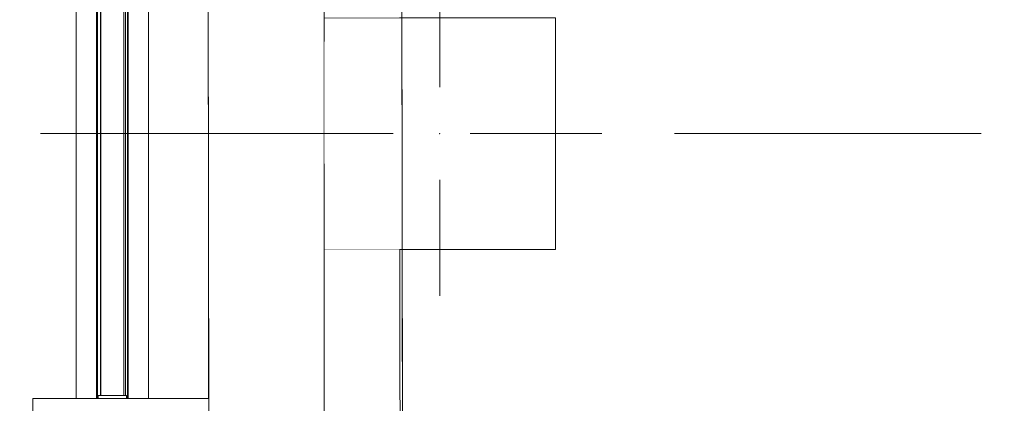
# Model space of a CAD drawing. Header units: millimetres. Extents: x -70269 to 35056, y -51814 to 48966.
# Tile 175 of 220: x -32565 to -30866, y 29315 to 29977. Entities that reach past the tile are written whole.
import ezdxf

# ---------------------------------------------------------------- set-up
doc = ezdxf.new("R2010")
doc.units = ezdxf.units.MM
doc.set_wipeout_variables(frame=1)
doc.linetypes.add('Przerywana podwójnie', pattern=[109.361107, 52.916665, -21.166666, 14.111111, -21.166666])
doc.linetypes.add('Wipeout_Contour', pattern=[1000, 0, -1000])
for name, color, linetype, lineweight, true_color in [('00 - nowa technologia myjni_Nr_pióra__95', 7, 'Continuous', 20, 0x7c7c7c), ('410-K Osie główne_Nr_pióra__95', 7, 'Continuous', 20, 0x7c7c7c), ('420-K Ściany_Nr_pióra__95', 7, 'Continuous', 20, 0x7c7c7c), ('440-K Słupy_Nr_pióra__95', 7, 'Continuous', 20, 0x7c7c7c), ('460 - Stropy_Nr_pióra__95', 7, 'Continuous', 13, 0x7c7c7c), ('Nowe_460 - Stropy_Nr_pióra__95', 7, 'Continuous', 13, 0x7c7c7c)]:
    doc.layers.add(name, color=color, linetype=linetype, lineweight=lineweight, true_color=true_color)
doc.layers.add('420-K Ściany', color=7, linetype='Continuous')
doc.layers.add('XREF', color=8, linetype='Continuous', lineweight=9)

# ---------------------------------------------------------------- blocks, each defined once
blk = doc.blocks.new('parter 2025.10.15')
at = {"layer": '00 - nowa technologia myjni_Nr_pióra__95', "color": 8, "linetype": 'Continuous', "lineweight": 5}
for p, q in [((603.53, 2583.58), (603.53, 2388.58)), ((607.53, 2583.58), (607.53, 2388.58)), ((599.28, 2424.22), (599.28, 2467.27)), ((602.78, 2424.22), (602.78, 2467.27)), ((603, 2424.22), (603, 2467.27)), ((603.48, 2424.22), (603.48, 2467.27)), ((607.81, 2424.22), (607.81, 2467.27)), ((608.13, 2424.22), (608.13, 2467.27)), ((608.28, 2424.22), (608.28, 2467.27)), ((611.78, 2424.22), (611.78, 2467.27)), ((599.28, 2388.08), (599.28, 2424.22)), ((602.78, 2388.08), (602.78, 2424.22)), ((603, 2388.08), (603, 2424.22)), ((603.48, 2388.58), (603.48, 2424.22)), ((607.81, 2388.58), (607.81, 2424.22)), ((608.13, 2388.08), (608.13, 2424.22)), ((608.28, 2388.08), (608.28, 2424.22)), ((611.78, 2388.08), (611.78, 2424.22)), ((603.11, 2388.58), (603.11, 2388.08)), ((603.93, 2388.58), (603.11, 2388.58)), ((607.13, 2388.58), (603.93, 2388.58)), ((607.96, 2388.58), (607.13, 2388.58)), ((607.96, 2388.58), (607.96, 2388.08)), ((629.43, 2388.53), (629.43, 2388.93)), ((629.43, 2388.93), (634.43, 2388.93)), ((629.43, 2388.5), (629.43, 2388.53)), ((629.43, 2388.53), (634.43, 2388.53)), ((629.43, 2387.9), (629.43, 2388.5)), ((629.43, 2388.5), (641.93, 2388.5)), ((634.43, 2388.53), (634.43, 2388.93)), ((634.43, 2388.5), (634.43, 2388.53)), ((636.93, 2388.53), (636.93, 2388.93)), ((636.93, 2388.93), (641.93, 2388.93)), ((636.93, 2388.5), (636.93, 2388.53)), ((636.93, 2388.53), (641.93, 2388.53)), ((641.93, 2388.53), (641.93, 2388.93)), ((641.93, 2388.08), (641.93, 2388.53)), ((641.93, 2388.08), (641.93, 2388.5)), ((629.43, 2388.08), (591.83, 2388.08)), ((591.83, 2387.58), (591.83, 2388.08)), ((591.83, 2387.58), (591.83, 2384.58)), ((629.43, 2387.9), (629.43, 2384.25)), ((641.93, 2388), (641.93, 2388.08)), ((641.93, 2388.08), (642.53, 2388.08)), ((641.93, 2388), (641.93, 2387.25)), ((641.93, 2386.73), (641.93, 2387.25))]:
    blk.add_line(p, q, dxfattribs=at)
at = {"layer": '440-K Słupy_Nr_pióra__95', "color": 8, "linetype": 'Continuous', "lineweight": 5}
for p, q in [((662.01, 2441.81), (662.01, 2461.81)), ((654.01, 2433.81), (634.01, 2433.81)), ((670.01, 2433.81), (690.01, 2433.81)), ((662.01, 2425.81), (662.01, 2405.81))]:
    blk.add_line(p, q, dxfattribs=at)
at = {"layer": '440-K Słupy_Nr_pióra__95', "color": 8, "linetype": 'Continuous', "lineweight": 5, "flags": 128}
blk.add_lwpolyline([(642.01, 2413.81), (682.01, 2413.81), (682.01, 2453.81), (642.01, 2453.81)], close=True, dxfattribs=at)
at = {"layer": '440-K Słupy_Nr_pióra__95', "color": 8, "linetype": 'Continuous', "lineweight": 5}
blk.add_point((662.01, 2433.81), dxfattribs=at)
at = {"color": 8, "linetype": 'Wipeout_Contour', "lineweight": 5, "ltscale": 20165.322229}
blk.add_wipeout([(621.93, 2570.7), (622.25, 2309.77), (655.25, 2309.77), (655.12, 2413.81), (642.01, 2413.81), (642.01, 2453.81), (655.07, 2453.81), (654.93, 2570.74)], dxfattribs=at).dxf.layer = '420-K Ściany'
at = {"layer": '410-K Osie główne_Nr_pióra__95', "color": 8, "linetype": 'Przerywana podwójnie', "lineweight": 5}
for p, q in [((642.06, 3303.44), (642.06, -164.96)), ((-63, 2433.81), (1039.92, 2433.81))]:
    blk.add_line(p, q, dxfattribs=at)
at = {"layer": '420-K Ściany_Nr_pióra__95', "color": 8, "linetype": 'Continuous', "lineweight": 5, "flags": 128}
for points in [[(621.93, 2570.7), (622.25, 2309.77)], [(621.93, 2570.7), (625.07, 59.14)], [(655.25, 2309.77), (655.12, 2413.81)], [(655.25, 2309.77), (655.12, 2413.81)]]:
    blk.add_lwpolyline(points, dxfattribs=at)
at = {"layer": '460 - Stropy_Nr_pióra__95', "color": 8, "linetype": 'Continuous', "lineweight": 5, "flags": 128}
blk.add_lwpolyline([(6.75, 7.87), (658.57, 7.05), (655.73, 2276.77), (655.14, 2747.25), (654.75, 3058.7), (10.58, 3058.7)], close=True, dxfattribs=at)
at = {"layer": 'Nowe_460 - Stropy_Nr_pióra__95', "color": 8, "linetype": 'Continuous', "lineweight": 5, "flags": 128}
blk.add_lwpolyline([(1099.75, 2747.25), (655.14, 2747.25), (655.73, 2276.77), (1099.75, 2276.77)], close=True, dxfattribs=at)

msp = doc.modelspace()

# ---------------------------------------------------------------- block references
at = {"layer": 'XREF', "xscale": 10, "yscale": 10, "zscale": 10}
msp.add_blockref('parter 2025.10.15', (-38460.6, 5442.3), dxfattribs=at)

doc.saveas('drawing.dxf')
